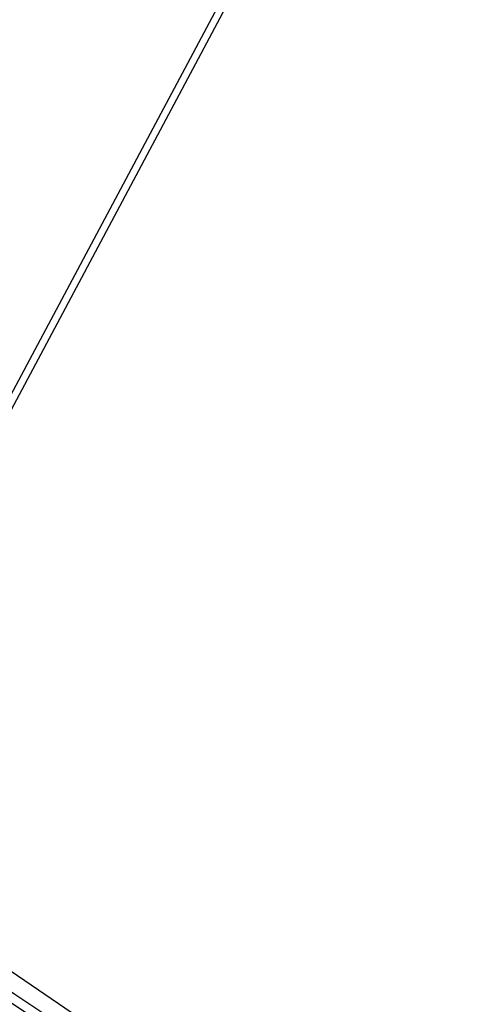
# Paper-space layout 'Sheet' of a CAD drawing. Header units: inches. Extents: x 0.2 to 10.8, y 0.2 to 8.3.
# Tile 138 of 256: x 6.219 to 6.527, y 1.952 to 2.615. Entities that reach past the tile are written whole.
import ezdxf

# ---------------------------------------------------------------- set-up
doc = ezdxf.new("R2010")
doc.units = ezdxf.units.IN
doc.header["$MEASUREMENT"] = 0
doc.layers.get('0').update_dxf_attribs({"lineweight": 5})

psp = doc.layouts.new('Sheet')

# ---------------------------------------------------------------- linework, layer by layer
at = {"color": 0, "linetype": 'ByBlock', "lineweight": -3}
for p, q in [((5.960112, 1.888824), (6.491071, 2.88461)), ((6.494527, 2.88082), (5.963226, 1.884394)), ((6.50652, 1.774974), (6.150759, 2.016513))]:
    psp.add_line(p, q, dxfattribs=at)
psp.add_arc((-26.063309, -46.530737), 58.244679, 56.18091074, 56.52592306, dxfattribs=at)
psp.add_open_spline([(6.20527, 1.965819), (6.31266, 1.894197), (6.420355, 1.823025), (6.527188, 1.750575)], degree=3, dxfattribs=at)

doc.saveas('drawing.dxf')
